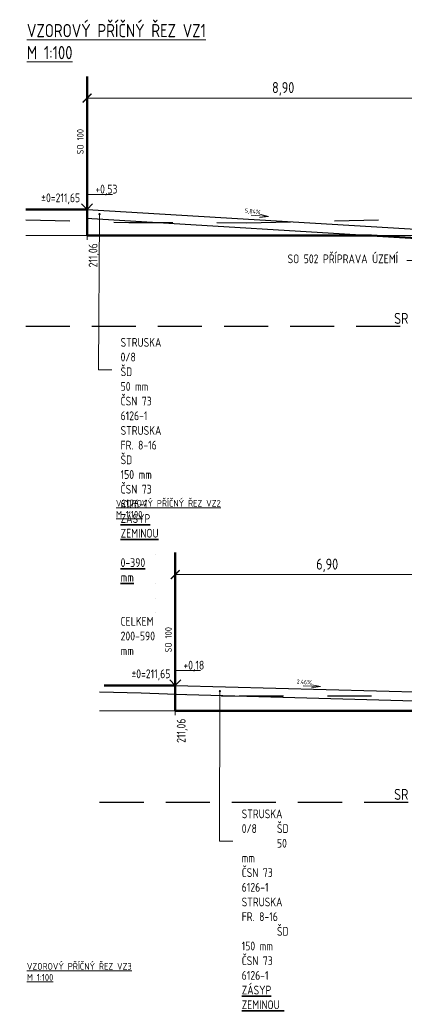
# Model space of a CAD drawing. Header units: metres. Extents: x 3405 to 3724, y 1602 to 1659.
# Tile 12 of 21: x 3464 to 3473, y 1636 to 1659. Entities that reach past the tile are written whole.
import ezdxf
from ezdxf import colors
from ezdxf.entities.mleader import LeaderData, LeaderLine
from ezdxf.enums import TextEntityAlignment as Align
from ezdxf.math import Vec2, Vec3

# ---------------------------------------------------------------- set-up
doc = ezdxf.new("R2010")
doc.units = ezdxf.units.M
doc.header["$LTSCALE"] = 0.5
for name, pattern in [('A_CARA_20', [14.4, 5, -2, 5, -0.8, 0, -0.8, 0, -0.8]), ('B_CARA_03', [3, 2, -1]), ('B_CARA_04', [4, 2, -2]), ('CONTINOUS', [0])]:
    doc.linetypes.add(name, pattern=pattern)
doc.layers.add('RP_HTU', color=7, linetype='Continuous', lineweight=18, true_color=0x70ffff)
for name, color, linetype, lineweight in [('RP_kom_koty', 240, 'CONTINOUS', 18), ('RP_Komunikace', 240, 'Continuous', 35), ('RP_VZ_novy', 240, 'Continuous', 18), ('RP_VZ_novy_popis', 240, 'Continuous', 35), ('RP_VZ_popis', 240, 'Continuous', 35), ('RP_VZ_stavajici', 251, 'A_CARA_20', 18), ('RP_VZ_stávající', 251, 'B_CARA_04', 25), ('Výška', 240, 'Continuous', 35)]:
    doc.layers.add(name, color=color, linetype=linetype, lineweight=lineweight)
doc.layers.add('RP_VZ_srovnavaci rovina', color=8, linetype='Continuous')
doc.styles.add('PM-Poznámka', font='isocpeur.ttf', dxfattribs={"width": 0.8})
doc.styles.add('PM2_Poznámkový', font='isocpeur.ttf', dxfattribs={"width": 0.8, "height": 2})
doc.styles.add('PM_pozn', font='isocpeur.ttf', dxfattribs={"width": 0.8})
doc.styles.add('romans80', font='romans.shx', dxfattribs={"width": 0.8})
doc.dimstyles.new('PM_Poznámkový', dxfattribs={"dimscale": 0, "dimtxt": 2, "dimasz": 2, "dimexe": 0, "dimexo": 5, "dimgap": 0.6, "dimtad": 1, "dimzin": 1, "dimtxsty": 'PM-Poznámka', "dimblk": 'ARCHTICK', "dimcen": 2.5, "dimclrd": 256, "dimclre": 256, "dimclrt": 256, "dimadec": 6, "dimazin": 0, "dimtm": 1e-09, "dimtfac": 1, "dimtmove": 1, "dimatfit": 3, "dimldrblk": 'CLOSEDBLANK', "dimfxl": 10, "dimfxlon": 1, "dimtfill": 1, "dimlwd": 18, "dimlwe": 18, "dimarcsym": 0})

# ---------------------------------------------------------------- blocks, each defined once
blk = doc.blocks.new('_DotSmall')
at = {"color": 0, "linetype": 'ByBlock', "const_width": 0.5}
blk.add_lwpolyline([(-0.0625, 0, 1), (0.0625, 0, 1)], format="xyb", close=True, dxfattribs=at)
blk = doc.blocks.new('_Dot')
at = {"color": 0, "linetype": 'ByBlock', "lineweight": -2}
blk.add_line((-0.5, 0), (-1, 0), dxfattribs=at)
at = {"color": 0, "linetype": 'ByBlock', "const_width": 0.5}
blk.add_lwpolyline([(-0.25, 0, 1), (0.25, 0, 1)], format="xyb", close=True, dxfattribs=at)
blk = doc.blocks.new('_ARCHTICK')
at = {"color": 0, "linetype": 'ByBlock', "const_width": 0.15}
blk.add_lwpolyline([(-0.5, -0.5), (0.5, 0.5)], dxfattribs=at)
blk = doc.blocks.new('*D80')
at = {"layer": 'Defpoints', "color": 0, "transparency": 16777216}
for p in [(3474.461, 1657.024), (3465.561, 1654.497), (3474.461, 1653.91)]:
    blk.add_point(p, dxfattribs=at)
at = {"layer": 'RP_kom_koty', "linetype": 'Continuous', "lineweight": 18, "transparency": 16777216}
for p, q in [((3465.561, 1656.024), (3465.561, 1657.024)), ((3465.561, 1657.024), (3474.461, 1657.024)), ((3474.461, 1656.024), (3474.461, 1657.024))]:
    blk.add_line(p, q, dxfattribs=at)
at = {"layer": 'RP_kom_koty', "lineweight": 18, "transparency": 16777216, "xscale": 0.2, "yscale": 0.2, "zscale": 0.2, "rotation": 180}
blk.add_blockref('_ARCHTICK', (3465.561, 1657.024), dxfattribs=at)
at = {"layer": 'RP_kom_koty', "lineweight": 18, "transparency": 16777216, "xscale": 0.2, "yscale": 0.2, "zscale": 0.2}
blk.add_blockref('_ARCHTICK', (3474.461, 1657.024), dxfattribs=at)
at = {"layer": 'RP_kom_koty', "lineweight": 50, "transparency": 16777216, "insert": (3470.011, 1657.234), "char_height": 0.25, "attachment_point": 5, "style": 'PM-Poznámka', "bg_fill": 3, "box_fill_scale": 1.1, "bg_fill_color": 256, "bg_fill_true_color": 13158600, "bg_fill_transparency": 0}
blk.add_mtext('8,90', dxfattribs=at)
blk = doc.blocks.new('_ClosedBlank')
at = {"color": 0, "linetype": 'ByBlock', "lineweight": -2}
for p, q in [((-1, 0.167), (0, 0)), ((-1, 0.167), (-1, -0.167)), ((0, 0), (-1, -0.167))]:
    blk.add_line(p, q, dxfattribs=at)
blk = doc.blocks.new('Kota-hp')
at = {"lineweight": 18}
for p, q in [((0, 0), (0, 3.35)), ((0, 3.35), (5.74, 3.35))]:
    blk.add_line(p, q, dxfattribs=at)
blk.add_lwpolyline([(-1.25, 1.25), (0, 0), (1.25, 1.25)], dxfattribs=at)
at = {"layer": 'Výška', "lineweight": 50, "style": 'romans80', "width": 0.8}
blk.add_attdef('VYSKA', (1.86, 3.6), '', height=1, dxfattribs=at)
blk = doc.blocks.new('*D70')
at = {"layer": 'Defpoints', "color": 0, "transparency": 16777216}
for p in [(3467.56, 1646.704), (3474.46, 1646.203), (3474.46, 1643.501)]:
    blk.add_point(p, dxfattribs=at)
at = {"layer": 'RP_kom_koty', "linetype": 'Continuous', "lineweight": 18, "transparency": 16777216}
for p, q in [((3467.56, 1646.204), (3467.56, 1646.203)), ((3467.56, 1646.203), (3474.46, 1646.203)), ((3474.46, 1645.203), (3474.46, 1646.203))]:
    blk.add_line(p, q, dxfattribs=at)
at = {"layer": 'RP_kom_koty', "lineweight": 18, "transparency": 16777216, "xscale": 0.2, "yscale": 0.2, "zscale": 0.2, "rotation": 180}
blk.add_blockref('_ARCHTICK', (3467.56, 1646.203), dxfattribs=at)
at = {"layer": 'RP_kom_koty', "lineweight": 18, "transparency": 16777216, "xscale": 0.2, "yscale": 0.2, "zscale": 0.2}
blk.add_blockref('_ARCHTICK', (3474.46, 1646.203), dxfattribs=at)
at = {"layer": 'RP_kom_koty', "lineweight": 50, "transparency": 16777216, "insert": (3471.01, 1646.413), "char_height": 0.25, "attachment_point": 5, "style": 'PM-Poznámka', "bg_fill": 3, "box_fill_scale": 1.1, "bg_fill_color": 256, "bg_fill_true_color": 13158600, "bg_fill_transparency": 0}
blk.add_mtext('6,90', dxfattribs=at)

msp = doc.modelspace()

# ---------------------------------------------------------------- linework, layer by layer
at = {"layer": 'RP_HTU'}
msp.add_line((3467.56, 1643.012), (3467.56, 1643.112), dxfattribs=at)
for points in [[(3464.168, 1653.907), (3467.093, 1653.907), (3467.209, 1653.907), (3468.018, 1653.907), (3473.561, 1653.907), (3477.56, 1654.026), (3479.575, 1654.085), (3481.669, 1654.147), (3490.06, 1654.151)], [(3465.846, 1643.112), (3473.56, 1643.114), (3477.56, 1643.16), (3480.863, 1643.199), (3487.489, 1643.28), (3487.677, 1643.342), (3487.98, 1643.443)]]:
    msp.add_lwpolyline(points, dxfattribs=at)
at = {"layer": 'RP_Komunikace', "color": 241, "linetype": 'Continuous', "lineweight": 50}
for p, q in [((3465.561, 1654.497), (3465.561, 1657.514)), ((3465.561, 1654.497), (3464.168, 1654.497)), ((3467.56, 1643.688), (3467.56, 1646.704)), ((3467.56, 1643.688), (3465.946, 1643.688))]:
    msp.add_line(p, q, dxfattribs=at)
at = {"layer": 'RP_VZ_novy', "lineweight": 25}
for p, q in [((3465.561, 1654.497), (3474.461, 1653.96)), ((3465.548, 1654.298), (3474.361, 1653.765)), ((3467.56, 1643.688), (3474.46, 1643.501)), ((3467.555, 1643.488), (3474.012, 1643.313))]:
    msp.add_line(p, q, dxfattribs=at)
at = {"layer": 'RP_VZ_novy', "lineweight": 50}
for points in [[(3481.646, 1654.147), (3481.069, 1653.57), (3481.069, 1653.57), (3473.906, 1653.355), (3473.906, 1653.355), (3473.547, 1653.815), (3472.014, 1653.907), (3465.561, 1653.907), (3465.561, 1654.497)], [(3467.56, 1643.688), (3467.56, 1643.112), (3473.613, 1643.114), (3473.841, 1642.832), (3473.841, 1642.832), (3487.069, 1643.229), (3487.069, 1643.229), (3487.069, 1643.229)]]:
    msp.add_lwpolyline(points, dxfattribs=at)
at = {"layer": 'RP_VZ_srovnavaci rovina', "linetype": 'B_CARA_03'}
for p, q in [((3464.168, 1651.847), (3490.06, 1651.847)), ((3465.846, 1641.038), (3490.06, 1641.038))]:
    msp.add_line(p, q, dxfattribs=at)
at = {"layer": 'RP_VZ_stávající'}
for points in [[(3464.168, 1654.258), (3466.507, 1654.201), (3469.177, 1654.194), (3473.366, 1654.29), (3474.554, 1654.286), (3476.195, 1654.334), (3477.56, 1654.355), (3480.132, 1654.395), (3483.247, 1654.293), (3485.204, 1654.322), (3486.113, 1654.227), (3488.392, 1654.286), (3490.06, 1654.276)], [(3465.846, 1643.541), (3466.786, 1643.52), (3468.608, 1643.447), (3469.015, 1643.449), (3474.274, 1643.448), (3474.821, 1643.448), (3477.56, 1643.447), (3478.06, 1643.446), (3478.664, 1643.448), (3490.06, 1643.442)]]:
    msp.add_lwpolyline(points, dxfattribs=at)

# ---------------------------------------------------------------- texts
at = {"layer": 'RP_HTU', "style": 'PM_pozn', "width": 0.8}
for p in [(3465.697, 1653.729), (3467.696, 1642.934)]:
    msp.add_text('211,06', height=0.2, rotation=90, dxfattribs=at).set_placement(p, align=Align.MIDDLE_RIGHT)
at = {"layer": 'RP_Komunikace', "color": 241, "linetype": 'Continuous', "lineweight": 50, "style": 'PM-Poznámka', "width": 0.8}
for p in [(3465.481, 1655.746), (3467.481, 1644.436)]:
    msp.add_text('SO 100', height=0.15, rotation=90, dxfattribs=at).set_placement(p)
at = {"layer": 'RP_Komunikace', "color": 241, "linetype": 'Continuous', "lineweight": 50, "ltscale": 0.5, "char_height": 0.2, "width": 1.02644, "attachment_point": 9, "style": 'PM_pozn'}
for insert in [(3465.403, 1654.613), (3467.451, 1643.804)]:
    msp.add_mtext('%%P0=211,65', dxfattribs=dict(at, insert=insert))
at = {"layer": 'RP_VZ_srovnavaci rovina', "linetype": 'B_CARA_03', "char_height": 0.25, "attachment_point": 2, "style": 'PM-Poznámka'}
for insert in [(3474.06, 1652.147), (3474.06, 1641.338)]:
    msp.add_mtext('SR = 209,00 m.n.m. B.p.v.', dxfattribs=dict(at, insert=insert))
at = {"layer": 'RP_VZ_stavajici', "attachment_point": 1, "style": 'PM2_Poznámkový'}
for s, insert, char_height, width in [('{\\LVZOROVÝ PŘÍČNÝ ŘEZ VZ1\\PM 1:100}', (3464.195, 1658.707), 0.3, 4.21833), ('{\\LVZOROVÝ PŘÍČNÝ ŘEZ VZ2\\PM 1:100}', (3466.217, 1647.898), 0.15, 2.10917), ('{\\LVZOROVÝ PŘÍČNÝ ŘEZ VZ3\\PM 1:100}', (3464.195, 1637.383), 0.15, 2.10917)]:
    msp.add_mtext(s, dxfattribs=dict(at, insert=insert, char_height=char_height, width=width))

# ---------------------------------------------------------------- leaders
at = {"layer": 'RP_HTU'}
ml = msp.add_multileader_mtext('Standard', dxfattribs=at)
ml.set_content('SO 502 PŘÍPRAVA ÚZEMÍ', color=256, style='PM-Poznámka')
ml.set_leader_properties(color=256, linetype='Continuous', lineweight=18)
ml.set_arrow_properties(name='DOTSMALL')
ml.build(insert=Vec2(0, 0))
ml.multileader.update_dxf_attribs({"text_left_attachment_type": 2, "text_right_attachment_type": 2, "dogleg_length": 2, "arrow_head_size": 0.2, "scale": 0.1})
ctx = ml.context
ctx.base_point, ctx.scale, ctx.char_height, ctx.arrow_head_size, ctx.landing_gap_size, ctx.plane_origin = Vec3(3469.951, 1653.334), 0.1, 0.2, 0.2, 0.2, Vec3(3469.322, 1654.077)
ctx.left_attachment, ctx.right_attachment, ctx.text_align_type = 2, 2, 2
notes = []
notes.append((ctx, [(1, (1, 1, 0), (3473.015, 1653.334), (-1, 0), 0.2, [(0, [(3473.505, 1653.907)], 0, [])])]))
ctx.mtext.insert, ctx.mtext.alignment, ctx.mtext.flow_direction = Vec3(3472.615, 1653.474), 3, 5
at = {"layer": 'RP_VZ_novy_popis', "lineweight": 15}
ml = msp.add_multileader_mtext('Standard', dxfattribs=at)
ml.set_content('\\pxt12,18;STRUSKA 0/8^IŠD^I50 mm^I^IČSN 73 6126-1\\PSTRUSKA FR. 8-16^IŠD^I150 mm^I^IČSN 73 6126-1^J{\\LZÁSYP ZEMINOU^I^I0-390 mm^I^I^I^I\\P}CELKEM^I^I200-590 mm', color=256, style='PM_pozn')
ml.set_leader_properties(color=256, linetype='Continuous', lineweight=15)
ml.set_arrow_properties(name='DOT')
ml.build(insert=Vec2(0, 0))
ml.multileader.update_dxf_attribs({"text_left_attachment_type": 2, "text_right_attachment_type": 2, "dogleg_length": 3, "arrow_head_size": 0.05, "scale": 0.1})
ctx = ml.context
ctx.base_point, ctx.scale, ctx.char_height, ctx.arrow_head_size, ctx.landing_gap_size, ctx.plane_origin = Vec3(3466.121, 1650.857), 0.1, 0.2, 0.05, 0.2, Vec3(3464.646, 1655.466)
ctx.left_attachment, ctx.right_attachment = 2, 2
notes.append((ctx, [(0, (1, 1, 0), (3465.821, 1650.857), (1, 0), 0.3, [(0, [(3465.842, 1654.389)], 0, [])])]))
ctx.mtext.insert, ctx.mtext.width, ctx.mtext.flow_direction = Vec3(3466.321, 1651.577), 8.6937, 5
for ctx, leaders in notes:
    for number, flags, end, landing, length, lines in leaders:
        leader = LeaderData()
        leader.index, (leader.has_last_leader_line, leader.has_dogleg_vector, leader.attachment_direction) = number, flags
        leader.last_leader_point, leader.dogleg_vector, leader.dogleg_length = Vec3(end), Vec3(landing), length
        for number, points, colour, breaks in lines:
            line = LeaderLine()
            line.index, line.vertices, line.color, line.breaks = number, Vec3.list(points), colors.encode_raw_color(colour), breaks
            leader.lines.append(line)
        ctx.leaders.append(leader)

# ---------------------------------------------------------------- next in the draw order: dimensions: what is measured, and where the dimension line sits
at = {"layer": 'RP_kom_koty', "lineweight": 50}
for base, p1, p2, picture, middle in [((3474.461, 1657.024), (3465.561, 1654.497), (3474.461, 1653.91), '*D80', (3470.011, 1657.234)), ((3474.46, 1646.203), (3467.56, 1646.704), (3474.46, 1643.501), '*D70', (3471.01, 1646.413))]:
    dim = msp.add_linear_dim(base=base, p1=p1, p2=p2, dimstyle='PM_Poznámkový', override={"dimscale": 0, "dimtxt": 2.5, "dimtix": 0, "dimtofl": 1, "dimtmove": 1, "dimatfit": 3}, dxfattribs=at)
    dim.commit()
    dim.dimension.update_dxf_attribs({"geometry": picture, "text_midpoint": middle})

# ---------------------------------------------------------------- next in the draw order: linework, layer by layer
at = {"layer": 'RP_HTU'}
msp.add_line((3465.561, 1653.807), (3465.561, 1653.907), dxfattribs=at)
at = {"layer": 'RP_VZ_novy_popis', "lineweight": 15}
for p, q in [((3469.285, 1654.367), (3469.675, 1654.332)), ((3469.675, 1654.332), (3469.475, 1654.315)), ((3469.675, 1654.332), (3469.481, 1654.385)), ((3470.465, 1643.679), (3470.855, 1643.66)), ((3470.855, 1643.66), (3470.656, 1643.635)), ((3470.855, 1643.66), (3470.66, 1643.704))]:
    msp.add_line(p, q, dxfattribs=at)

# ---------------------------------------------------------------- next in the draw order: block references
at = {"layer": 'RP_VZ_popis', "lineweight": 50}
ref = msp.add_blockref('Kota-hp', (3465.561, 1654.497), dxfattribs=dict(at, xscale=0.1, yscale=0.1, zscale=0.1))
ref.add_attrib('VYSKA', '+0,53', (3465.747, 1654.857), dxfattribs={"layer": 'Výška', "lineweight": 50, "height": 0.2, "style": 'PM-Poznámka', "width": 0.8})
ref = msp.add_blockref('Kota-hp', (3467.56, 1643.688), dxfattribs=dict(at, xscale=0.1, yscale=0.1, zscale=0.1))
ref.add_attrib('VYSKA', '+0,18', (3467.746, 1644.047), dxfattribs={"layer": 'Výška', "lineweight": 50, "height": 0.2, "style": 'PM-Poznámka', "width": 0.8})

# ---------------------------------------------------------------- next in the draw order: texts
at = {"layer": 'RP_VZ_novy_popis', "lineweight": 15, "style": 'PM_pozn', "width": 0.8}
for s, rotation, p in [('5,84%%%', 354.4851, (3469.138, 1654.419)), ('2.46%%%', 356.8099, (3470.315, 1643.725))]:
    msp.add_text(s, height=0.1, rotation=rotation, dxfattribs=at).set_placement(p)

# ---------------------------------------------------------------- next in the draw order: leaders
at = {"layer": 'RP_VZ_novy_popis', "lineweight": 15}
ml = msp.add_multileader_mtext('Standard', dxfattribs=at)
ml.set_content('\\pxt12,18;STRUSKA 0/8^IŠD^I50 mm^I^IČSN 73 6126-1\\PSTRUSKA FR. 8-16^IŠD^I150 mm^I^IČSN 73 6126-1^J{\\LZÁSYP ZEMINOU^I^I0-390 mm^I^I^I^I\\P}CELKEM^I^I200-590 mm', color=256, style='PM_pozn')
ml.set_leader_properties(color=256, linetype='Continuous', lineweight=15)
ml.set_arrow_properties(name='DOT')
ml.build(insert=Vec2(0, 0))
ml.multileader.update_dxf_attribs({"text_left_attachment_type": 2, "text_right_attachment_type": 2, "dogleg_length": 3, "arrow_head_size": 0.05, "scale": 0.1})
ctx = ml.context
ctx.base_point, ctx.scale, ctx.char_height, ctx.arrow_head_size, ctx.landing_gap_size, ctx.plane_origin = Vec3(3468.869, 1640.15), 0.1, 0.2, 0.05, 0.2, Vec3(3467.394, 1644.588)
ctx.left_attachment, ctx.right_attachment = 2, 2
notes = []
notes.append((ctx, [(0, (1, 1, 0), (3468.569, 1640.15), (1, 0), 0.3, [(0, [(3468.575, 1643.557)], 0, [])])]))
ctx.mtext.insert, ctx.mtext.width, ctx.mtext.flow_direction = Vec3(3469.069, 1640.87), 10.94948, 5
for ctx, leaders in notes:
    for number, flags, end, landing, length, lines in leaders:
        leader = LeaderData()
        leader.index, (leader.has_last_leader_line, leader.has_dogleg_vector, leader.attachment_direction) = number, flags
        leader.last_leader_point, leader.dogleg_vector, leader.dogleg_length = Vec3(end), Vec3(landing), length
        for number, points, colour, breaks in lines:
            line = LeaderLine()
            line.index, line.vertices, line.color, line.breaks = number, Vec3.list(points), colors.encode_raw_color(colour), breaks
            leader.lines.append(line)
        ctx.leaders.append(leader)

doc.saveas('drawing.dxf')
